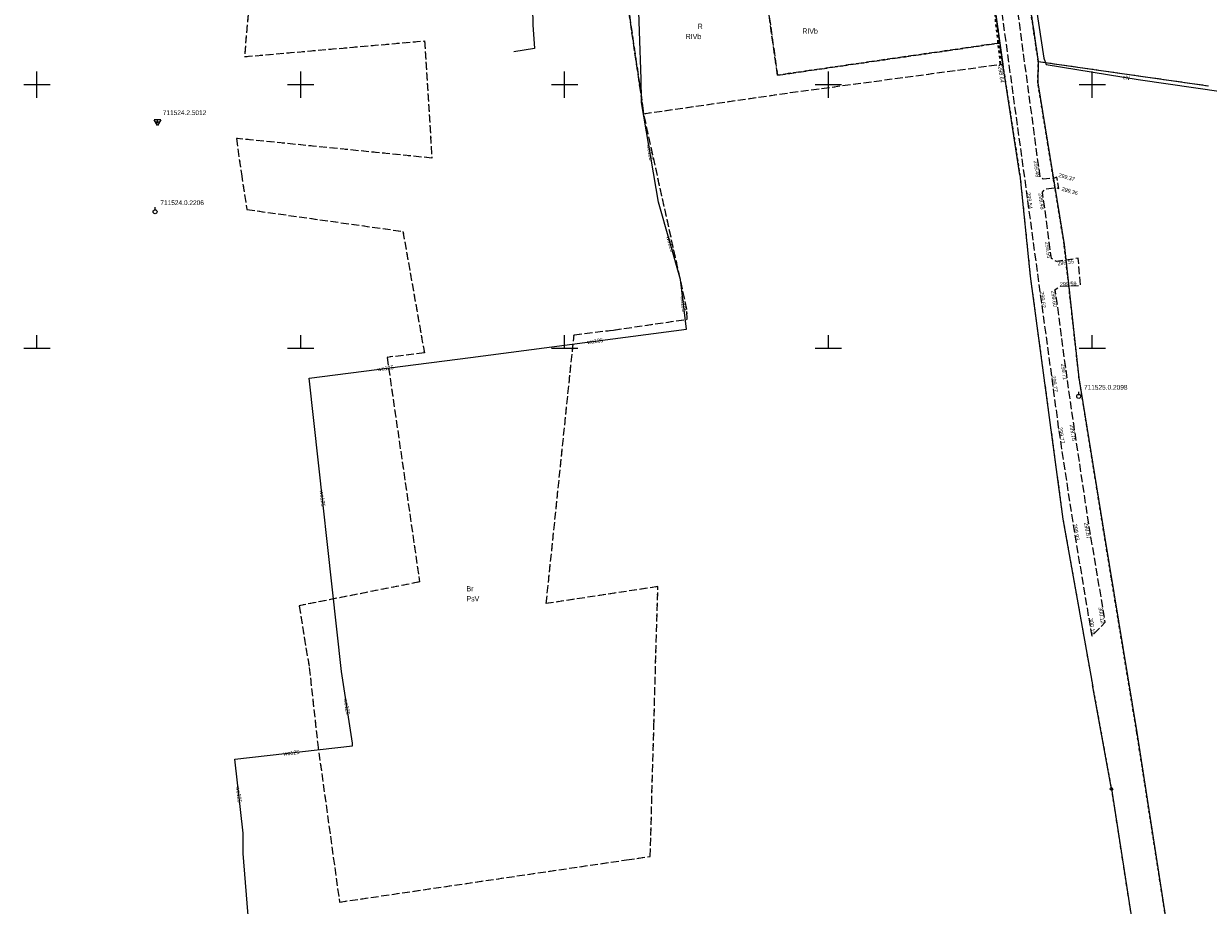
# Model space of a CAD drawing. Header units: metres. Extents: x 7527663 to 7537587, y 5492976 to 5503267.
# Tile 57 of 256: x 7531898 to 7532122, y 5498894 to 5499062. Entities that reach past the tile are written whole.
import ezdxf
from ezdxf.enums import TextEntityAlignment as Align

# ---------------------------------------------------------------- set-up
doc = ezdxf.new("R2010")
doc.units = ezdxf.units.M
for name, pattern in [('1.5_0.5', [2, 1.5, -0.5]), ('219-500', [0]), ('egkk-500', [2, 1.5, -0.5]), ('egug-500', [1, 0.5, -0.5]), ('otkz_500', [1, 0.5, -0.5])]:
    doc.linetypes.add(name, pattern=pattern)
doc.layers.get('0').update_dxf_attribs({"color": 2, "lineweight": 5})
doc.styles.get("Standard").update_dxf_attribs({"font": 'Working1250', "width": 0.75})

# ---------------------------------------------------------------- blocks, each defined once
blk = doc.blocks.new('203')
at = {"linetype": 'Continuous', "lineweight": 0}
h = blk.add_hatch(color=0, dxfattribs=at)
edge = h.paths.add_edge_path()
edge.add_arc((0, 0), 0.045, 0, 360)
blk = doc.blocks.new('202')
at = {"color": 0, "linetype": 'Continuous', "lineweight": 0}
blk.add_circle((0, 0), 0.25, dxfattribs=at)
blk = doc.blocks.new('IB05')
at = {"color": 0, "linetype": 'Continuous', "lineweight": 13}
for q in [(0.354, 0.354), (0.354, -0.354)]:
    blk.add_line((0, 0), q, dxfattribs=at)
blk = doc.blocks.new('PW01')
at = {"linetype": 'Continuous', "lineweight": 13}
h = blk.add_hatch(color=0, dxfattribs=at)
edge = h.paths.add_edge_path()
edge.add_arc((0, 0), 0.045, 0, 360)
blk = doc.blocks.new('OSSH')
at = {"color": 0}
for p, q in [((0, -0.721), (-0.624, 0.362)), ((0.626, 0.362), (-0.624, 0.362)), ((-0.25, 0), (0.25, 0)), ((0.626, 0.362), (0, -0.721)), ((0, -0.25), (0, 0.25))]:
    blk.add_line(p, q, dxfattribs=at)
blk = doc.blocks.new('131')
at = {"color": 0, "linetype": 'Continuous', "lineweight": 13}
blk.add_line((0, 0.375), (0, 0.875), dxfattribs=at)
blk.add_circle((0, 0), 0.375, dxfattribs=at)
blk = doc.blocks.new('RAMKA500K')
at = {"color": 0}
for p, q in [((0, 47.5), (0, 52.5)), ((50, 47.5), (50, 52.5)), ((100, 47.5), (100, 52.5)), ((300, 47.5), (300, 52.5)), ((350, 47.5), (350, 52.5)), ((400, 47.5), (400, 52.5)), ((0, 50), (2.5, 50)), ((47.5, 50), (52.5, 50)), ((97.5, 50), (102.5, 50)), ((297.5, 50), (302.5, 50)), ((347.5, 50), (352.5, 50)), ((397.5, 50), (400, 50)), ((0, 0), (0, 2.5)), ((50, 0), (50, 2.5)), ((100, 0), (100, 2.5)), ((300, 0), (300, 2.5)), ((350, 0), (350, 2.5)), ((400, 0), (400, 2.5)), ((0, 0), (2.5, 0)), ((47.5, 0), (52.5, 0)), ((97.5, 0), (102.5, 0)), ((297.5, 0), (302.5, 0)), ((347.5, 0), (352.5, 0)), ((397.5, 0), (400, 0))]:
    blk.add_line(p, q, dxfattribs=at)

msp = doc.modelspace()

# ---------------------------------------------------------------- linework, layer by layer
at = {"layer": '217-kontur klasyfikacyjny', "color": 7, "linetype": 'egkk-500', "lineweight": 18, "flags": 128}
for points in [[(7532082.48, 5499057.87), (7532079.05, 5499082.51)], [(7532040.36, 5499051.77), (7532036.84, 5499076.69)], [(7532036.84, 5499076.69), (7532040.36, 5499051.77)], [(7532086.38, 5499077.02), (7532089.77, 5499054.38)], [(7532014.44, 5499048.5), (7532010.83, 5499073.08)], [(7532010.83, 5499073.08), (7532014.44, 5499048.5)], [(7531940.02, 5499063.3), (7531939.35, 5499055.29)], [(7531939.35, 5499055.29), (7531973.49, 5499058.27)], [(7531973.49, 5499058.27), (7531974.86, 5499036.06)], [(7532082.48, 5499057.87), (7532040.36, 5499051.77)], [(7532040.36, 5499051.77), (7532082.48, 5499057.87)], [(7532083.04, 5499053.88), (7532082.48, 5499057.87)], [(7532042.78, 5499048.46), (7532083.04, 5499053.88)], [(7532089.77, 5499054.38), (7532122.05, 5499049.76)], [(7532015.01, 5499044.47), (7532014.44, 5499048.5)], [(7532014.44, 5499048.5), (7532015.01, 5499044.47)], [(7532015.01, 5499044.47), (7532042.78, 5499048.46)], [(7532023.2, 5499007.38), (7532015.01, 5499044.47)], [(7531937.81, 5499039.78), (7531938.75, 5499033.09)], [(7531974.86, 5499036.06), (7531937.81, 5499039.78)], [(7531938.75, 5499033.09), (7531939.79, 5499026.31)], [(7531939.79, 5499026.31), (7531969.37, 5499022.16)], [(7531969.37, 5499022.16), (7531973.43, 5498999.13)], [(7532023.22, 5499005.5), (7532023.2, 5499007.38)], [(7532009.28, 5499003.46), (7532023.22, 5499005.5)], [(7531996.53, 5498951.61), (7532001.81, 5499002.56)], [(7532001.81, 5499002.56), (7532009.28, 5499003.46)], [(7531973.43, 5498999.13), (7531966.37, 5498998.28)], [(7531966.37, 5498998.28), (7531972.53, 5498955.7)], [(7531972.53, 5498955.7), (7531949.71, 5498951.2)], [(7532017.68, 5498954.82), (7531996.53, 5498951.61)], [(7532016.92, 5498928.24), (7532017.68, 5498954.82)], [(7531949.71, 5498951.2), (7531950.67, 5498945.16)], [(7531950.67, 5498945.16), (7531951.62, 5498939.49)], [(7531951.62, 5498939.49), (7531953.17, 5498925.32)], [(7532016.24, 5498903.67), (7532016.92, 5498928.24)], [(7531953.17, 5498925.32), (7531957.35, 5498895.01)], [(7532011.75, 5498903.02), (7532016.24, 5498903.67)], [(7531957.35, 5498895.01), (7532011.75, 5498903.02)]]:
    msp.add_lwpolyline(points, dxfattribs=at)
at = {"layer": '218-kontur użytku gruntowego', "color": 7, "linetype": 'egug-500', "lineweight": 18, "flags": 128}
for points in [[(7532082.48, 5499057.87), (7532079.05, 5499082.51)], [(7532079.05, 5499082.51), (7532082.48, 5499057.87)], [(7532040.36, 5499051.77), (7532036.84, 5499076.69)], [(7532036.84, 5499076.69), (7532040.36, 5499051.77)], [(7532089.77, 5499054.38), (7532086.38, 5499077.02)], [(7532086.38, 5499077.02), (7532089.77, 5499054.38)], [(7532014.44, 5499048.5), (7532010.83, 5499073.08)], [(7532010.83, 5499073.08), (7532014.44, 5499048.5)], [(7531940.02, 5499063.3), (7531939.35, 5499055.29)], [(7531939.35, 5499055.29), (7531973.49, 5499058.27)], [(7531973.49, 5499058.27), (7531974.86, 5499036.06)], [(7532082.48, 5499057.87), (7532040.36, 5499051.77)], [(7532040.36, 5499051.77), (7532082.48, 5499057.87)], [(7532083.04, 5499053.88), (7532082.48, 5499057.87)], [(7532082.48, 5499057.87), (7532083.04, 5499053.88)], [(7532042.78, 5499048.46), (7532083.04, 5499053.88)], [(7532083.04, 5499053.88), (7532086.3, 5499032.9)], [(7532089.69, 5499050.31), (7532089.77, 5499054.38)], [(7532089.77, 5499054.38), (7532122.05, 5499049.76)], [(7532091.6, 5499038.58), (7532089.69, 5499050.31)], [(7532015.01, 5499044.47), (7532014.44, 5499048.5)], [(7532014.44, 5499048.5), (7532015.01, 5499044.47)], [(7532015.01, 5499044.47), (7532042.78, 5499048.46)], [(7532023.2, 5499007.38), (7532015.01, 5499044.47)], [(7531937.81, 5499039.78), (7531938.75, 5499033.09)], [(7531974.86, 5499036.06), (7531937.81, 5499039.78)], [(7532094.69, 5499019.65), (7532091.6, 5499038.58)], [(7531938.75, 5499033.09), (7531939.79, 5499026.31)], [(7532086.3, 5499032.9), (7532088.25, 5499013.67)], [(7531939.79, 5499026.31), (7531969.37, 5499022.16)], [(7531969.37, 5499022.16), (7531973.43, 5498999.13)], [(7532095.54, 5499011.96), (7532094.69, 5499019.65)], [(7532088.25, 5499013.67), (7532094.46, 5498967.58)], [(7532097.49, 5498994.43), (7532095.54, 5499011.96)], [(7532023.22, 5499005.5), (7532023.2, 5499007.38)], [(7532009.28, 5499003.46), (7532023.22, 5499005.5)], [(7531996.53, 5498951.61), (7532001.81, 5499002.56)], [(7532001.81, 5499002.56), (7532009.28, 5499003.46)], [(7531973.43, 5498999.13), (7531966.37, 5498998.28)], [(7531966.37, 5498998.28), (7531972.53, 5498955.7)], [(7532097.75, 5498992.84), (7532097.49, 5498994.43)], [(7532102.32, 5498964.37), (7532097.75, 5498992.84)], [(7532094.46, 5498967.58), (7532100.03, 5498936.23)], [(7532103.61, 5498956.51), (7532102.32, 5498964.37)], [(7531972.53, 5498955.7), (7531949.71, 5498951.2)], [(7532108.44, 5498927.16), (7532103.61, 5498956.51)], [(7532017.68, 5498954.82), (7531996.53, 5498951.61)], [(7532016.92, 5498928.24), (7532017.68, 5498954.82)], [(7531949.71, 5498951.2), (7531950.67, 5498945.16)], [(7531950.67, 5498945.16), (7531951.62, 5498939.49)], [(7531951.62, 5498939.49), (7531953.17, 5498925.32)], [(7532100.03, 5498936.23), (7532103.63, 5498916.46)], [(7532016.24, 5498903.67), (7532016.92, 5498928.24)], [(7532114.54, 5498888.07), (7532108.44, 5498927.16)], [(7531953.17, 5498925.32), (7531957.35, 5498895.01)], [(7532103.63, 5498916.46), (7532107.99, 5498888.34)], [(7532011.75, 5498903.02), (7532016.24, 5498903.67)], [(7531957.35, 5498895.01), (7532011.75, 5498903.02)]]:
    msp.add_lwpolyline(points, dxfattribs=at)
at = {"layer": '219-działka ewidencyjna', "color": 3, "linetype": '219-500', "lineweight": 18, "flags": 128}
for points in [[(7532084.3, 5499090.97), (7532089.77, 5499054.38)], [(7532079.05, 5499082.51), (7532082.48, 5499057.87)], [(7532082.48, 5499057.87), (7532083.04, 5499053.88)], [(7532086.3, 5499032.9), (7532083.04, 5499053.88)], [(7532089.77, 5499054.38), (7532089.69, 5499050.31)], [(7532089.77, 5499054.38), (7532122.05, 5499049.76)], [(7532089.69, 5499050.31), (7532094.69, 5499019.65)], [(7532086.3, 5499032.9), (7532088.25, 5499013.67)], [(7532094.69, 5499019.65), (7532097.49, 5498994.43)], [(7532088.25, 5499013.67), (7532094.46, 5498967.58)], [(7532097.49, 5498994.43), (7532102.32, 5498964.37)], [(7532094.46, 5498967.58), (7532100.03, 5498936.23)], [(7532102.32, 5498964.37), (7532108.44, 5498927.16)], [(7532103.63, 5498916.46), (7532100.03, 5498936.23)], [(7532108.44, 5498927.16), (7532114.54, 5498888.07)], [(7532103.63, 5498916.46), (7532107.99, 5498888.34)]]:
    msp.add_lwpolyline(points, dxfattribs=at)
at = {"layer": 'jezdnia', "color": 7, "linetype": '1.5_0.5', "lineweight": 18, "flags": 128}
msp.add_lwpolyline([(7532074.38, 5499127.05), (7532076.78, 5499112.4), (7532077.75, 5499104.2), (7532079.6, 5499090.91), (7532082.76, 5499064.3), (7532087.54, 5499029.5), (7532090.08, 5499010.72), (7532092.69, 5498991.7), (7532093.58, 5498984.99), (7532096.36, 5498966.64), (7532099.91, 5498945.43), (7532102.48, 5498948.07), (7532099.28, 5498967.13), (7532096.49, 5498985.68), (7532095.27, 5498994.17), (7532093.01, 5499011.14), (7532093.89, 5499011.76), (7532097.81, 5499011.93), (7532097.35, 5499017.06), (7532093.23, 5499016.46), (7532092.26, 5499017.04), (7532090.6, 5499029.61), (7532091.07, 5499030.19), (7532093.16, 5499030.45), (7532093.68, 5499030.28), (7532093.29, 5499032.47), (7532092.82, 5499032.22), (7532090.7, 5499032.08), (7532090.12, 5499032.54), (7532085.76, 5499064.98), (7532084.27, 5499077.05), (7532083.61, 5499082.37), (7532082.49, 5499091.43), (7532080.6, 5499104.39), (7532079.46, 5499113.23), (7532077.41, 5499127.42)], close=True, dxfattribs=at)
at = {"layer": 'przepust', "color": 7, "linetype": 'otkz_500', "lineweight": 35, "flags": 128}
msp.add_lwpolyline([(7532082.64, 5499053.94), (7532079.9, 5499078.77), (7532083.83, 5499089.24)], dxfattribs=at)
at = {"layer": 'przewód elektroenergetyczny podziemny', "color": 7, "linetype": 'CONTINUOUS', "lineweight": 18, "flags": 128}
msp.add_lwpolyline([(7532079.16, 5499066.11), (7532079.16, 5499066.71), (7532086.93, 5499067.44), (7532088.91, 5499067.5), (7532090.84, 5499055.01), (7532091.26, 5499053.79), (7532108.68, 5499050.95), (7532124.87, 5499048.59), (7532131.78, 5499067.2), (7532138.48, 5499085.17), (7532143.74, 5499099.73), (7532147.1, 5499108.52), (7532147.61, 5499110.49), (7532149.2, 5499114.75), (7532153.93, 5499127.2), (7532154.83, 5499130.12), (7532155.28, 5499131.65), (7532158.67, 5499131.16), (7532161.93, 5499131.06), (7532163.32, 5499130.82), (7532163.91, 5499131.88), (7532164, 5499132.09)], dxfattribs=at)
at = {"layer": 'przewód gazowy', "color": 7, "linetype": 'CONTINUOUS', "lineweight": 18, "flags": 128}
msp.add_lwpolyline([(7531993.52, 5499077.9), (7531993.8, 5499071.17), (7531993.98, 5499061.31), (7531994.28, 5499056.83), (7531990.42, 5499056.22)], dxfattribs=at)
at = {"layer": 'przewód wodociągowy', "color": 7, "linetype": 'CONTINUOUS', "lineweight": 18, "flags": 128}
msp.add_lwpolyline([(7531942.81, 5498857.97), (7531939.09, 5498904.24), (7531939.07, 5498907.06), (7531939.11, 5498908.06), (7531937.52, 5498922.08), (7531959.84, 5498924.62), (7531959.81, 5498925.13), (7531957.75, 5498938.75), (7531951.61, 5498994.36), (7531982.18, 5498998.27), (7532023.09, 5499003.6), (7532021.96, 5499013.02), (7532017.81, 5499027.7), (7532014.59, 5499046.58), (7532014.57, 5499047.11), (7532014.52, 5499051), (7532013.56, 5499078.41), (7532010.78, 5499103.49), (7532009.7, 5499115.72), (7532009.22, 5499120.35), (7532009.02, 5499120.9), (7532008.85, 5499151.23), (7532008.83, 5499160.71), (7532027.59, 5499186.11)], dxfattribs=at)

# ---------------------------------------------------------------- block references
at = {"layer": '131-Punkt osnowy pomiarowej', "color": 7, "linetype": 'CONTINUOUS', "lineweight": 18}
for p in [(7531922.4, 5499025.88), (7532097.44, 5498990.88)]:
    msp.add_blockref('131', p, dxfattribs=at)
at = {"layer": '202-punkt graniczny', "color": 3, "linetype": 'CONTINUOUS', "lineweight": 18}
msp.add_blockref('202', (7532103.63, 5498916.46), dxfattribs=at)
at = {"layer": '203-punkt graniczny', "color": 3, "linetype": 'CONTINUOUS', "lineweight": 18}
for p in [(7532082.48, 5499057.87), (7532083.04, 5499053.88), (7532089.77, 5499054.38), (7532089.69, 5499050.31), (7532086.3, 5499032.9), (7532094.69, 5499019.65), (7532088.25, 5499013.67), (7532097.49, 5498994.43), (7532094.46, 5498967.58), (7532102.32, 5498964.37), (7532100.03, 5498936.23), (7532108.44, 5498927.16)]:
    msp.add_blockref('203', p, dxfattribs=at)
at = {"layer": 'pikieta sztuczna', "color": 7, "linetype": 'CONTINUOUS', "lineweight": 13}
for p in [(7532082.64, 5499053.94), (7532090.12, 5499032.54), (7532093.29, 5499032.47), (7532087.54, 5499029.5), (7532090.6, 5499029.61), (7532093.68, 5499030.28), (7532092.26, 5499017.04), (7532093.23, 5499016.46), (7532093.89, 5499011.76), (7532090.08, 5499010.72), (7532093.01, 5499011.14), (7532095.27, 5498994.17), (7532092.69, 5498991.7), (7532093.58, 5498984.99), (7532096.49, 5498985.68), (7532096.36, 5498966.64), (7532099.28, 5498967.13), (7532102.48, 5498948.07), (7532099.91, 5498945.43)]:
    msp.add_blockref('PW01', p, dxfattribs=at)
at = {"layer": 'przepust', "color": 7, "linetype": 'CONTINUOUS', "lineweight": 35, "rotation": 276.297}
msp.add_blockref('IB05', (7532082.64, 5499053.94), dxfattribs=at)
at = {"layer": 'Szczegółowa osnowa geodezyjna wysokościowa', "color": 7, "linetype": 'CONTINUOUS', "lineweight": 18}
msp.add_blockref('OSSH', (7531922.86, 5499042.95), dxfattribs=at)
at = {"layer": 'Wstawianie ramki sekcyjnej z opisem', "color": 7, "linetype": 'CONTINUOUS', "lineweight": 13}
for p in [(7531600, 5499000), (7532000, 5499000)]:
    msp.add_blockref('RAMKA500K', p, dxfattribs=at)

# ---------------------------------------------------------------- texts
at = {"layer": '131-Punkt osnowy pomiarowej-Atr103', "color": 7, "width": 0.9}
for s, p in [('711524.0.2206', (7531923.4, 5499026.88)), ('711525.0.2098', (7532098.44, 5498991.88))]:
    msp.add_text(s, height=0.9, dxfattribs=at).set_placement(p, align=Align.BOTTOM_LEFT)
at = {"layer": '209-oznaczenie konturu klasyfikacyjnego', "color": 7, "linetype": 'CONTINUOUS', "lineweight": 18, "width": 0.79}
for s, p in [('RIVb', (7532045.07, 5499060.64)), ('RIVb', (7532022.96, 5499059.61)), ('PsV', (7531981.42, 5498953.02))]:
    msp.add_text(s, height=1, dxfattribs=at).set_placement(p, align=Align.TOP_LEFT)
at = {"layer": '210-oznaczenie konturu użytku gruntowego', "color": 7, "linetype": 'CONTINUOUS', "lineweight": 18, "width": 0.79}
for s, p in [('R', (7532025.23, 5499060.53)), ('Br', (7531981.42, 5498953.92))]:
    msp.add_text(s, height=1, dxfattribs=at).set_placement(p)
at = {"layer": 'pikieta sztuczna-Atr2', "color": 7, "width": 0.9}
for s, rotation, p in [('298.64', 277.918, (7532082.18, 5499053.43)), ('299.48', 277.655, (7532088.9, 5499035.51)), ('299.37', 343.984, (7532093.54, 5499032.51)), ('299.54', 277.702, (7532087.54, 5499029.5)), ('299.48', 277.522, (7532089.82, 5499029.39)), ('299.36', 343.119, (7532094.14, 5499029.91)), ('299.55', 277.522, (7532091.05, 5499020.16)), ('299.55', 8.286, (7532093.47, 5499015.69)), ('299.59', 2.483, (7532093.89, 5499011.76)), ('299.62', 277.813, (7532090.08, 5499010.72)), ('299.60', 277.585, (7532092.22, 5499010.9)), ('299.71', 277.585, (7532094.07, 5498997.05)), ('299.77', 277.813, (7532092.3, 5498994.77)), ('299.77', 278.614, (7532093.58, 5498984.99)), ('299.75', 278.553, (7532095.73, 5498985.52)), ('299.93', 279.501, (7532096.36, 5498966.64)), ('299.87', 279.53, (7532098.46, 5498966.92)), ('300.12', 279.53, (7532101.16, 5498950.87)), ('300.19', 279.501, (7532099.36, 5498948.79))]:
    msp.add_text(s, height=0.75, rotation=rotation, dxfattribs=at).set_placement(p)
at = {"layer": 'przewód elektroenergetyczny podziemny-Atr1', "color": 7, "width": 0.9}
msp.add_text('eN', height=0.75, rotation=-9.26, dxfattribs=at).set_placement((7532105.78, 5499051.42), align=Align.MIDDLE_LEFT)
at = {"layer": 'przewód wodociągowy-Atr1', "color": 7, "width": 0.9}
for rotation, p in [(279.678, (7532016.21, 5499037.09)), (285.785, (7532020.06, 5499019.76)), (276.84, (7532022.51, 5499008.41)), (7.423, (7532005.79, 5499001.35)), (7.289, (7531966.1, 5498996.21)), (276.301, (7531954.13, 5498971.52)), (278.601, (7531958.76, 5498932.06)), (6.492, (7531948.25, 5498923.3)), (276.47, (7531938.28, 5498915.39))]:
    msp.add_text('wo125', height=0.75, rotation=rotation, dxfattribs=at).set_placement(p, align=Align.MIDDLE_CENTER)
at = {"layer": 'Szczegółowa osnowa geodezyjna wysokościowa-Atr103', "color": 7, "width": 0.9}
msp.add_text('711524.2.5012', height=0.9, dxfattribs=at).set_placement((7531923.86, 5499043.95), align=Align.BOTTOM_LEFT)

doc.saveas('drawing.dxf')
